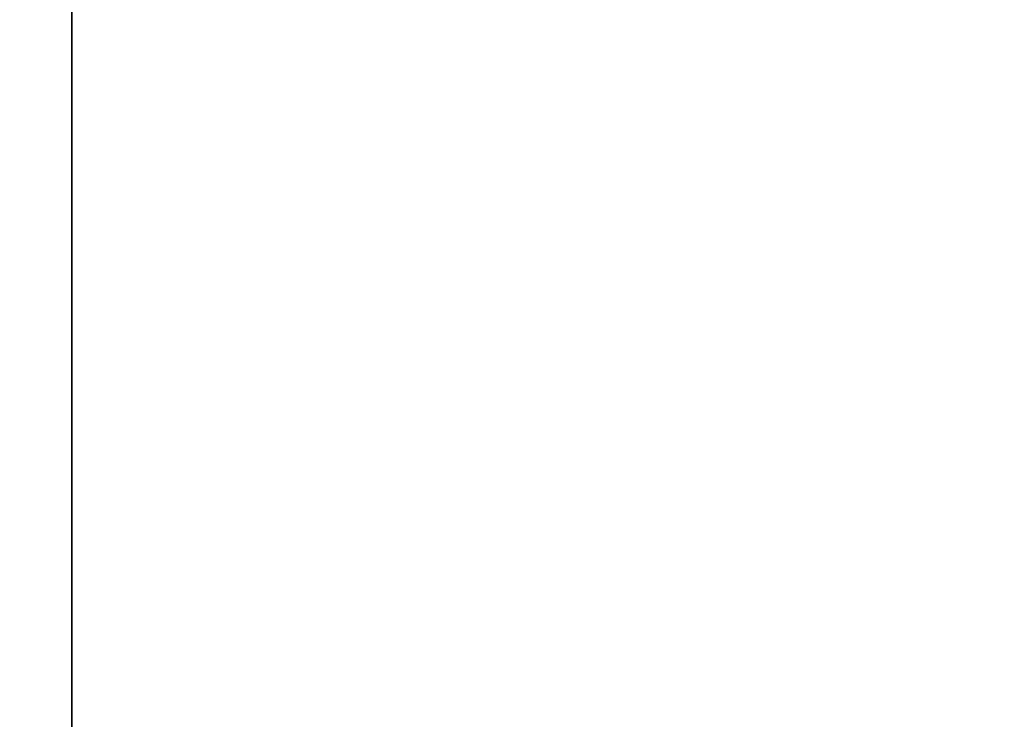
# Model space of a CAD drawing. Header units: millimetres. Extents: x 549 to 1049, y -22 to 79.
# Tile 63 of 127: x 658.095 to 658.1992, y 48.0084 to 48.0825. Entities that reach past the tile are written whole.
import ezdxf

# ---------------------------------------------------------------- set-up
doc = ezdxf.new("R2010")
doc.units = ezdxf.units.MM
doc.header["$LTSCALE"] = 41.718519
doc.layers.add('34', color=7, linetype='CONTINUOUS')
doc.layers.add('35', color=7, linetype='CONTINUOUS')

msp = doc.modelspace()

# ---------------------------------------------------------------- linework, layer by layer
at = {"layer": '34', "color": 44, "linetype": 'Continuous', "true_color": 0x8c7500}
for points in [[(658.10055, 77.39743, 136.28061), (651.48678, -22.00257, 140.95092), (651.48678, 77.39743, 140.95092), (658.10055, 77.39743, 136.28061)], [(658.10055, -22.00257, 136.28061), (651.48678, -22.00257, 140.95092), (658.10055, 77.39743, 136.28061), (658.10055, -22.00257, 136.28061)], [(664.8621, 77.39743, 131.82691), (658.10055, -22.00257, 136.28061), (658.10055, 77.39743, 136.28061), (664.8621, 77.39743, 131.82691)], [(664.8621, -22.00257, 131.82691), (658.10055, -22.00257, 136.28061), (664.8621, 77.39743, 131.82691), (664.8621, -22.00257, 131.82691)]]:
    msp.add_3dface(points, dxfattribs=at)
at = {"layer": '35', "color": 44, "linetype": 'Continuous', "true_color": 0x8c7500}
for points in [[(657.88478, -22.00257, 549.18262), (664.64166, -22.00257, 553.64338), (657.88478, 77.39743, 549.18262), (657.88478, -22.00257, 549.18262)], [(657.88478, 77.39743, 549.18262), (664.64166, -22.00257, 553.64338), (664.64166, 77.39743, 553.64338), (657.88478, 77.39743, 549.18262)]]:
    msp.add_3dface(points, dxfattribs=at)

doc.saveas('drawing.dxf')
